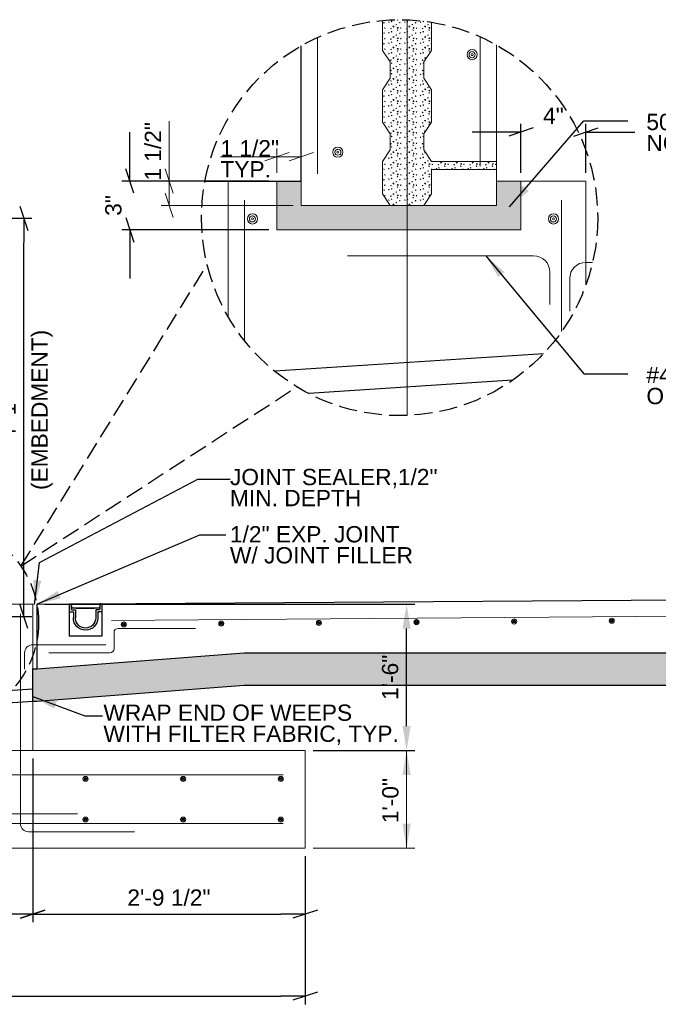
# Model space of a CAD drawing. Header units: inches. Extents: x 314 to 776, y 207 to 505.
# Tile 2 of 8: x 394 to 473, y 210 to 331. Entities that reach past the tile are written whole.
import ezdxf
from ezdxf.enums import TextEntityAlignment as Align

# ---------------------------------------------------------------- set-up
doc = ezdxf.new("R2010")
doc.units = ezdxf.units.IN
doc.header["$LTSCALE"] = 5
doc.header["$MEASUREMENT"] = 0
doc.linetypes.add('DGN Style 3', pattern=[0.621993, 0.444281, -0.177712])
for name, color, linetype, lineweight in [('G-ANNO-DIM', 1, 'Continuous', 0), ('G-ANNO-PATT', 9, 'Continuous', 20), ('G-ANNO-TEXT', 7, 'Continuous', 30), ('S-FNDN-FTNG', 48, 'Continuous', 13), ('S-REIN-RBAR', 5, 'Continuous', 13), ('S-WALL-LOAD', 3, 'Continuous', 13)]:
    doc.layers.add(name, color=color, linetype=linetype, lineweight=lineweight)
doc.styles.add("3 4 1'-0", font='arial.ttf', dxfattribs={"height": 2})
doc.dimstyles.new("3 4 1'-0", dxfattribs={"dimtxt": 2, "dimasz": 3, "dimexe": 1, "dimexo": 1, "dimgap": 1, "dimtad": 1, "dimdec": 4, "dimzin": 11, "dimdsep": 46, "dimlunit": 4, "dimtxsty": "3 4 1'-0", "dimblk": '_Oblique_0.3', "dimcen": 0.09, "dimadec": 4, "dimazin": 3, "dimtfac": 1, "dimtdec": 4, "dimtofl": 0, "dimtmove": 0, "dimatfit": 3, "dimfxl": 1, "dimfrac": 2, "dimtolj": 1, "dimtzin": 11, "dimarcsym": 0})

# ---------------------------------------------------------------- blocks, each defined once
blk = doc.blocks.new('REINFDOT')
for radius in [0.00313, 0.00187, 0.000625]:
    blk.add_circle((0, 0), radius)
blk = doc.blocks.new('REINF. DOT')
at = {"layer": 'S-REIN-RBAR', "xscale": 100, "yscale": 100, "zscale": 100, "rotation": 90.00000000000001}
blk.add_blockref('REINFDOT', (36.533, 24.589), dxfattribs=at)
blk = doc.blocks.new('REINF. DOT_1')
at = {"layer": 'S-REIN-RBAR', "extrusion": (0, 0, -1), "xscale": 100, "yscale": -100, "zscale": 100, "rotation": 89.99999999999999}
blk.add_blockref('REINFDOT', (-36.533, 24.589), dxfattribs=at)
blk = doc.blocks.new('_Oblique_0.3')
at = {"color": 0, "linetype": 'ByBlock', "lineweight": -2}
for p, q in [((0, 0), (-1, 0)), ((0.5, 0.167), (-0.5, -0.167))]:
    blk.add_line(p, q, dxfattribs=at)
blk = doc.blocks.new('*D11')
at = {"layer": 'Defpoints', "color": 0, "lineweight": 0, "transparency": 16777216}
for p in [(351.37, 228.95), (429.37, 228.95), (429.37, 210.72)]:
    blk.add_point(p, dxfattribs=at)
at = {"layer": 'G-ANNO-DIM', "color": 0, "lineweight": -2, "transparency": 16777216}
for p, q in [((351.37, 227.95), (351.37, 209.72)), ((429.37, 227.95), (429.37, 209.72)), ((354.37, 210.72), (426.37, 210.72))]:
    blk.add_line(p, q, dxfattribs=at)
at = {"layer": 'G-ANNO-DIM', "color": 0, "lineweight": -2, "transparency": 16777216, "xscale": 3, "yscale": 3, "zscale": 3, "rotation": 180}
blk.add_blockref('_Oblique_0.3', (351.37, 210.72), dxfattribs=at)
at = {"layer": 'G-ANNO-DIM', "color": 0, "lineweight": -2, "transparency": 16777216, "xscale": 3, "yscale": 3, "zscale": 3}
blk.add_blockref('_Oblique_0.3', (429.37, 210.72), dxfattribs=at)
at = {"layer": 'G-ANNO-DIM', "color": 0, "transparency": 16777216, "insert": (390.37, 212.75), "char_height": 2, "attachment_point": 5, "style": "3 4 1'-0"}
blk.add_mtext('\\A1;6\'-6"', dxfattribs=at)
blk = doc.blocks.new('*D32')
at = {"layer": 'Defpoints', "color": 0, "lineweight": 0, "transparency": 16777216}
for p in [(384.87, 306.42), (394.78, 306.42), (390.37, 257.45)]:
    blk.add_point(p, dxfattribs=at)
at = {"layer": 'G-ANNO-DIM', "color": 0, "lineweight": -2, "transparency": 16777216}
for p, q in [((385.87, 306.42), (395.78, 306.42)), ((394.78, 260.45), (394.78, 303.42)), ((391.37, 257.45), (395.78, 257.45))]:
    blk.add_line(p, q, dxfattribs=at)
at = {"layer": 'G-ANNO-DIM', "color": 0, "lineweight": -2, "transparency": 16777216, "xscale": 3, "yscale": 3, "zscale": 3}
for p, rotation in [((394.78, 306.42), 90), ((394.78, 257.45), 270)]:
    blk.add_blockref('_Oblique_0.3', p, dxfattribs=dict(at, rotation=rotation))
at = {"layer": 'G-ANNO-DIM', "color": 0, "transparency": 16777216, "insert": (392.78, 281.93), "char_height": 2, "attachment_point": 5, "rotation": 90, "style": "3 4 1'-0"}
blk.add_mtext('\\A1;4\'-1"', dxfattribs=at)
blk = doc.blocks.new('*D34')
at = {"layer": 'Defpoints', "color": 0, "lineweight": 0, "transparency": 16777216}
for p in [(372.87, 240.95), (395.87, 240.95), (395.87, 220.81)]:
    blk.add_point(p, dxfattribs=at)
at = {"layer": 'G-ANNO-DIM', "color": 0, "lineweight": -2, "transparency": 16777216}
for p, q in [((372.87, 239.95), (372.87, 219.81)), ((395.87, 239.95), (395.87, 219.81)), ((375.87, 220.81), (392.87, 220.81))]:
    blk.add_line(p, q, dxfattribs=at)
at = {"layer": 'G-ANNO-DIM', "color": 0, "lineweight": -2, "transparency": 16777216, "xscale": 3, "yscale": 3, "zscale": 3, "rotation": 180}
blk.add_blockref('_Oblique_0.3', (372.87, 220.81), dxfattribs=at)
at = {"layer": 'G-ANNO-DIM', "color": 0, "lineweight": -2, "transparency": 16777216, "xscale": 3, "yscale": 3, "zscale": 3}
blk.add_blockref('_Oblique_0.3', (395.87, 220.81), dxfattribs=at)
at = {"layer": 'G-ANNO-DIM', "color": 0, "transparency": 16777216, "insert": (384.37, 222.81), "char_height": 2, "attachment_point": 5, "style": "3 4 1'-0"}
blk.add_mtext('\\A1;1\'-11"', dxfattribs=at)
blk = doc.blocks.new('*D35')
at = {"layer": 'Defpoints', "color": 0, "lineweight": 0, "transparency": 16777216}
for p in [(395.87, 240.95), (429.37, 228.95), (429.37, 220.81)]:
    blk.add_point(p, dxfattribs=at)
at = {"layer": 'G-ANNO-DIM', "color": 0, "lineweight": -2, "transparency": 16777216}
for p, q in [((395.87, 239.95), (395.87, 219.81)), ((429.37, 227.95), (429.37, 219.81)), ((398.87, 220.81), (426.37, 220.81))]:
    blk.add_line(p, q, dxfattribs=at)
at = {"layer": 'G-ANNO-DIM', "color": 0, "lineweight": -2, "transparency": 16777216, "xscale": 3, "yscale": 3, "zscale": 3, "rotation": 180}
blk.add_blockref('_Oblique_0.3', (395.87, 220.81), dxfattribs=at)
at = {"layer": 'G-ANNO-DIM', "color": 0, "lineweight": -2, "transparency": 16777216, "xscale": 3, "yscale": 3, "zscale": 3}
blk.add_blockref('_Oblique_0.3', (429.37, 220.81), dxfattribs=at)
at = {"layer": 'G-ANNO-DIM', "color": 0, "transparency": 16777216, "insert": (412.62, 222.84), "char_height": 2, "attachment_point": 5, "style": "3 4 1'-0"}
blk.add_mtext('\\A1;2\'-9 1/2"', dxfattribs=at)
blk = doc.blocks.new('*D38')
at = {"layer": 'Defpoints', "color": 0, "lineweight": 0, "transparency": 16777216}
for p in [(463.89, 317.03), (455.89, 311), (463.89, 311, 7.04)]:
    blk.add_point(p, dxfattribs=at)
at = {"layer": 'G-ANNO-DIM', "color": 0, "lineweight": -2, "transparency": 16777216}
for p, q in [((455.89, 312), (455.89, 318.03)), ((463.89, 312), (463.89, 318.03)), ((452.89, 317.03), (449.89, 317.03)), ((466.89, 317.03), (469.89, 317.03))]:
    blk.add_line(p, q, dxfattribs=at)
at = {"layer": 'G-ANNO-DIM', "color": 0, "lineweight": -2, "transparency": 16777216, "xscale": 3, "yscale": 3, "zscale": 3}
blk.add_blockref('_Oblique_0.3', (455.89, 317.03), dxfattribs=at)
at = {"layer": 'G-ANNO-DIM', "color": 0, "lineweight": -2, "transparency": 16777216, "xscale": 3, "yscale": 3, "zscale": 3, "rotation": 180}
blk.add_blockref('_Oblique_0.3', (463.89, 317.03), dxfattribs=at)
at = {"layer": 'G-ANNO-DIM', "color": 0, "transparency": 16777216, "insert": (459.89, 319.03), "char_height": 2, "attachment_point": 5, "style": "3 4 1'-0"}
blk.add_mtext('\\A1;4"', dxfattribs=at)
blk = doc.blocks.new('*D39')
at = {"layer": 'Defpoints', "color": 0, "lineweight": 0, "transparency": 16777216}
for p in [(407.82, 311), (425.89, 311), (425.89, 305)]:
    blk.add_point(p, dxfattribs=at)
at = {"layer": 'G-ANNO-DIM', "color": 0, "lineweight": -2, "transparency": 16777216}
for p, q in [((407.82, 314), (407.82, 317)), ((424.89, 311), (406.82, 311)), ((424.89, 305), (406.82, 305)), ((407.82, 302), (407.82, 299))]:
    blk.add_line(p, q, dxfattribs=at)
at = {"layer": 'G-ANNO-DIM', "color": 0, "lineweight": -2, "transparency": 16777216, "xscale": 3, "yscale": 3, "zscale": 3}
for p, rotation in [((407.82, 311), 270), ((407.82, 305), 90)]:
    blk.add_blockref('_Oblique_0.3', p, dxfattribs=dict(at, rotation=rotation))
at = {"layer": 'G-ANNO-DIM', "color": 0, "transparency": 16777216, "insert": (405.8, 308), "char_height": 2, "attachment_point": 5, "rotation": 90, "style": "3 4 1'-0"}
blk.add_mtext('\\A1;3"', dxfattribs=at)
blk = doc.blocks.new('*D44')
at = {"layer": 'Defpoints', "color": 0, "lineweight": 0, "transparency": 16777216}
for p in [(396.37, 258.95), (441.84, 258.95), (429.37, 240.95)]:
    blk.add_point(p, dxfattribs=at)
at = {"layer": 'G-ANNO-DIM', "color": 0, "lineweight": -2, "transparency": 16777216}
for p, q in [((397.37, 258.95), (442.84, 258.95)), ((441.84, 243.95), (441.84, 255.95)), ((430.37, 240.95), (442.84, 240.95))]:
    blk.add_line(p, q, dxfattribs=at)
at = {"layer": 'G-ANNO-DIM', "color": 0, "lineweight": 0, "transparency": 16777216}
for points in [[(441.34, 255.95), (442.34, 255.95), (441.84, 258.95)], [(441.34, 243.95), (442.34, 243.95), (441.84, 240.95)]]:
    blk.add_solid(points, dxfattribs=at)
at = {"layer": 'G-ANNO-DIM', "color": 0, "transparency": 16777216, "insert": (439.82, 249.95), "char_height": 2, "attachment_point": 5, "rotation": 90, "style": "3 4 1'-0"}
blk.add_mtext('\\A1;1\'-6"', dxfattribs=at)

msp = doc.modelspace()

# ---------------------------------------------------------------- hatches: boundary and pattern name
at = {"layer": 'G-ANNO-PATT'}
h = msp.add_hatch(dxfattribs=at)
h.set_pattern_fill('CONCRETE', color=256, style=0, pattern_type=2)
h.set_pattern_definition([(140.3968, (443.90242, 315.1478), (-1.945699, 1.2878445), [0.09375, -10.00751]), (140.3968, (443.82398, 314.25124), (-1.945699, 1.2878445), [0.09375, -10.00751]), (140.3968, (442.96218, 314.97437), (-1.945699, 1.2878445), [0.09375, -10.00751]), (82.1795, (443.82398, 314.25124), (3e-07, -1.287845), [0.075, -14.22428]), (82.1795, (443.90242, 315.14781), (3e-07, -1.287845), [0.075, -14.22428]), (82.1795, (442.96218, 314.97437), (3e-07, -1.287845), [0.075, -14.22428]), (190.2326, (443.83054, 314.32599), (-13.61989195, -2.5756895), [0.079675, -21.66893]), (190.2326, (443.90898, 315.22257), (-13.61989195, -2.5756895), [0.079675, -21.66893]), (190.2326, (442.96874, 315.04913), (-13.61989195, -2.5756895), [0.079675, -21.66893]), (136.6028, (444.15005, 314.48242), (-9.7284943, 9.0149113), [0.140625, -18.60386]), (136.6028, (442.7255, 314.3167), (-9.7284943, 9.0149113), [0.140625, -18.60386]), (186.8622, (444.16731, 314.59363), (-9.7284941, -1.2878444), [0.11951, -21.4376]), (186.8622, (442.74277, 314.42791), (-9.7284941, -1.2878444), [0.11951, -21.4376]), (81.4086, (444.15005, 314.48242), (5e-07, -1.2878441), [0.1125, -12.912095]), (81.4086, (442.7255, 314.3167), (5e-07, -1.2878441), [0.1125, -12.912095]), (110.6918, (444.46156, 314.73075), (-1e-07, -1.287845), [0.09375, -5.41283]), (110.6918, (443.55512, 315.0349), (-1e-07, -1.287845), [0.09375, -5.41283]), (110.6918, (443.05185, 314.28876), (-1e-07, -1.287845), [0.09375, -5.41283]), (110.6918, (442.6487, 315.33904), (-1e-07, -1.287845), [0.09375, -5.41283]), (56.1196, (444.46156, 314.73075), (-5.837096, -9.0149113), [0.075, -13.88616]), (56.1196, (443.05185, 314.28876), (-5.837096, -9.0149113), [0.075, -13.88616]), (56.1196, (443.55512, 315.0349), (-5.837096, -9.0149113), [0.075, -13.88616]), (56.1196, (442.64869, 315.33904), (-5.837096, -9.0149113), [0.075, -13.88616]), (161.6882, (443.0938, 314.351), (-1.945698, 1.287845), [0.07967, -4.01929]), (161.6882, (444.5035, 314.79297), (-1.945698, 1.287845), [0.07967, -4.01929]), (161.6882, (443.5971, 315.0971), (-1.945698, 1.287845), [0.07967, -4.01929]), (161.6882, (442.69064, 315.40126), (-1.945698, 1.287845), [0.07967, -4.01929])])
h.paths.add_polyline_path([(438.89083, 330.75948), (438.89083, 327.06861), (439.80505, 325.65439), (439.80505, 323.65439), (438.89083, 322.24018), (438.89083, 318.24018), (439.80505, 316.82596), (439.80505, 314.82596), (438.89083, 313.41175), (438.89083, 309.41175), (439.80505, 307.99754), (441.89083, 307.99754), (443.97662, 307.99754), (444.89083, 309.41175), (444.89083, 312.41175), (452.89083, 312.41175), (452.89083, 313.41175), (450.89283, 313.41175), (444.89083, 313.41175), (443.97662, 314.82596), (443.97662, 316.82596), (444.89083, 318.24018), (444.89083, 322.24018), (443.97662, 323.65439), (443.97662, 325.65439), (444.89083, 327.06861), (444.89083, 330.53308, 0.061877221)])
h = msp.add_hatch(dxfattribs=at)
h.set_pattern_fill('CONCRETE', color=256, style=0, pattern_type=2)
h.set_pattern_definition([(140.3968, (434.73706, 307.27526), (-1.945699, 1.2878445), [0.09375, -10.00751]), (140.3968, (434.65862, 306.37869), (-1.945699, 1.2878445), [0.09375, -10.00751]), (140.3968, (433.79682, 307.10182), (-1.945699, 1.2878445), [0.09375, -10.00751]), (82.1795, (434.65862, 306.37869), (3e-07, -1.287845), [0.075, -14.22428]), (82.1795, (434.73706, 307.27526), (3e-07, -1.287845), [0.075, -14.22428]), (82.1795, (433.79682, 307.10182), (3e-07, -1.287845), [0.075, -14.22428]), (190.2326, (434.66518, 306.45344), (-13.61989195, -2.5756895), [0.079675, -21.66893]), (190.2326, (434.74362, 307.35002), (-13.61989195, -2.5756895), [0.079675, -21.66893]), (190.2326, (433.80338, 307.17658), (-13.61989195, -2.5756895), [0.079675, -21.66893]), (136.6028, (434.98469, 306.60987), (-9.7284943, 9.0149113), [0.140625, -18.60386]), (136.6028, (433.56014, 306.44415), (-9.7284943, 9.0149113), [0.140625, -18.60386]), (186.8622, (435.00195, 306.72108), (-9.7284941, -1.2878444), [0.119513, -21.4376]), (186.8622, (433.5774, 306.55536), (-9.7284941, -1.2878444), [0.119513, -21.4376]), (81.4086, (434.98469, 306.60987), (5e-07, -1.2878441), [0.1125, -12.912095]), (81.4086, (433.56014, 306.44415), (5e-07, -1.2878441), [0.1125, -12.912095]), (110.6918, (435.2962, 306.8582), (-1e-07, -1.287845), [0.09375, -5.41283]), (110.6918, (434.38976, 307.16235), (-1e-07, -1.287845), [0.09375, -5.41283]), (110.6918, (433.8865, 306.4162), (-1e-07, -1.287845), [0.09375, -5.41283]), (110.6918, (433.48332, 307.4665), (-1e-07, -1.287845), [0.09375, -5.41283]), (56.1196, (435.2962, 306.8582), (-5.837096, -9.0149113), [0.075, -13.88616]), (56.1196, (433.88649, 306.41621), (-5.837096, -9.0149113), [0.075, -13.88616]), (56.1196, (434.38976, 307.16235), (-5.837096, -9.0149113), [0.075, -13.88616]), (56.1196, (433.48332, 307.46649), (-5.837096, -9.0149113), [0.075, -13.88616]), (161.6882, (433.92845, 306.4784), (-1.945698, 1.287845), [0.079675, -4.01929]), (161.6882, (435.33816, 306.9204), (-1.945698, 1.287845), [0.07967, -4.01929]), (161.6882, (434.4317, 307.22456), (-1.945698, 1.287845), [0.079675, -4.01929]), (161.6882, (433.5253, 307.5287), (-1.945698, 1.287845), [0.079675, -4.01929])])
h.paths.add_polyline_path([(428.89083, 307.99754), (428.89083, 310.99754), (427.89083, 310.99754), (426.89083, 310.99754), (425.89083, 310.99754), (425.89083, 307.99754), (425.89083, 304.99754), (455.89083, 304.99754), (455.89083, 310.99754), (452.89083, 310.99754), (452.89083, 307.99754), (443.97662, 307.99754), (441.89083, 307.99754), (439.80505, 307.99754)])
h = msp.add_hatch(dxfattribs=at)
h.set_pattern_fill('GRAVEL', color=256, style=0, pattern_type=2)
h.set_pattern_definition([(200.55617, (503.1862, 233.99727), (-84.0002757, -32.0003155), [0.68352, -101.84494]), (4.7637, (512.2308, 233.7215), (-36.0001183, -4.00004), [1.0032, -47.16334]), (4.7637, (508.2308, 233.7215), (-36.0001183, -4.00004), [1.0032, -47.16334]), (4.7637, (504.2308, 233.7215), (-36.0001183, -4.00004), [1.0032, -47.16334]), (332.35387, (503.3866, 234.1319), (-60.0001968, 32.0003154), [0.94826, -93.87834]), (332.35387, (507.3866, 234.1319), (-60.0001968, 32.0003154), [0.94826, -93.87834]), (332.35387, (511.3866, 234.1319), (-60.0001968, 32.0003154), [0.94826, -93.87834]), (285.255, (503.1928, 234.6676), (-12.0000396, 40.0003935), [0.5824, -45.02504]), (285.255, (507.1928, 234.6676), (-12.0000396, 40.0003935), [0.5824, -45.02504]), (285.255, (511.1928, 234.6676), (-12.0000396, 40.0003935), [0.5824, -45.02504]), (213.6902, (503.7176, 235.087), (-12.00004, -4.00004), [0.59193, -13.83035]), (213.6902, (507.7177, 235.087), (-12.00004, -4.00004), [0.59196, -13.83032]), (213.6902, (503.751, 231.11), (-12.00004, -4.00004), [0.04047, -14.38181]), (213.6902, (511.7177, 235.087), (-12.00004, -4.00004), [0.592, -13.83028]), (213.6902, (507.751, 231.11), (-12.00004, -4.00004), [0.04043, -14.38185]), (213.6902, (511.751, 231.11), (-12.00004, -4.00004), [0.0404, -14.38188]), (180, (504.7773, 235.0363), (-12.00004, 4.00004), [1.04, -10.96004]), (181.73572, (508.7773, 235.0363), (-120.0003939, -4.00003934), [1.04, -131.02103]), (180, (512.7773, 235.0363), (-12.00004, 4.00004), [1.04, -10.96004]), (131.987, (513.512, 234.2615), (-24.0000785, 28.0002757), [1.07629, -52.73858]), (131.987, (509.512, 234.2615), (-24.0000785, 28.0002757), [1.07629, -52.73858]), (131.987, (505.512, 234.26155), (-24.0000785, 28.0002757), [1.07629, -52.73858]), (59.0364, (513.1367, 233.7307), (-12.00004, -16.000157), [0.5557, -22.7683]), (59.0364, (509.1367, 233.7307), (-12.00004, -16.000157), [0.5557, -22.7683]), (59.0364, (505.1367, 233.7306), (-12.00004, -16.000157), [0.5557, -22.7683]), (90, (511.177, 231.476), (-12, -4), [0.24, -3.76004]), (90, (507.177, 231.476), (-12, -4), [0.24, -3.76004]), (90, (503.177, 231.476), (-12, -4), [0.24, -3.76004]), (118.6103, (511.3387, 231.1299), (-12.0000393, 24.000236), [0.41182, -49.70845]), (118.6103, (507.3387, 231.1299), (-12.0000393, 24.000236), [0.41182, -49.70845]), (118.6103, (503.3387, 231.1299), (-12.0000393, 24.000236), [0.41182, -49.70845]), (186.91127, (504.37105, 231.22297), (-96.0003153, -12.0001185), [1.00718, -131.95943]), (186.91127, (508.37105, 231.22298), (-96.0003153, -12.0001185), [1.00718, -131.95943]), (186.91127, (512.37105, 231.22298), (-96.0003153, -12.0001185), [1.00718, -131.95943]), (236.3101, (504.7096, 231.731), (-12.0000394, -16.000158), [0.57689, -42.69007]), (236.3101, (508.7096, 231.731), (-12.0000394, -16.000158), [0.57689, -42.69007]), (236.3101, (512.7096, 231.731), (-12.0000394, -16.000158), [0.57689, -42.69007]), (354.28937, (505.12484, 233.61824), (-84.0002761, 8.000078), [0.7642, -119.83471]), (354.28937, (509.12484, 233.61824), (-84.0002761, 8.000078), [0.7642, -119.83471]), (354.28937, (513.12484, 233.61824), (-84.0002761, 8.000078), [0.7642, -119.83471]), (14.0363, (512.3469, 233.454), (-36.000118, -8.0000784), [0.82462, -48.65283]), (14.03633, (508.3469, 233.454), (-36.000118, -8.0000784), [0.82462, -48.65283]), (14.03633, (504.3469, 233.454), (-36.000118, -8.0000784), [0.82462, -48.65283]), (74.745, (512.2963, 233.2012), (-12.0000396, -40.0003935), [0.20396, -45.40349]), (74.745, (508.2963, 233.2012), (-12.0000396, -40.0003935), [0.20396, -45.40349]), (74.745, (504.2963, 233.2012), (-12.0000396, -40.0003935), [0.20396, -45.40349]), (110.5559, (510.0273, 233.2513), (-12.00004, 28.000275), [0.34176, -33.83456]), (110.5559, (506.0273, 233.2513), (-12.00004, 28.000275), [0.34176, -33.83456]), (110.5559, (502.0273, 233.2513), (-12.00004, 28.000275), [0.34176, -33.83456]), (163.1415, (511.8156, 233.79236), (-120.00039406, 36.0003543), [0.67052, -137.25752]), (163.1415, (507.8156, 233.79236), (-120.00039406, 36.0003543), [0.67052, -137.25752]), (163.1415, (503.8156, 233.79235), (-120.00039406, 36.0003543), [0.67052, -137.25752]), (113.1985, (512.0858, 233.2275), (-12.000039, 24.000236), [0.60926, -29.8541]), (113.1985, (508.0858, 233.2275), (-12.000039, 24.000236), [0.60926, -29.8541]), (113.1985, (504.0858, 233.2275), (-12.000039, 24.000236), [0.60926, -29.8541]), (246.8015, (502.5349, 233.7397), (-12.000039, -24.000236), [0.57271, -29.89065]), (246.8015, (506.5349, 233.7397), (-12.000039, -24.000236), [0.57271, -29.89065]), (246.8015, (510.5349, 233.7397), (-12.000039, -24.000236), [0.57271, -29.89065]), (200.55617, (507.1862, 233.99727), (-84.0002757, -32.0003155), [0.68352, -101.84494]), (200.55617, (511.1862, 233.99727), (-84.0002757, -32.0003155), [0.68352, -101.84494]), (196.50446, (503.87756, 232.65914), (-96.0003151, -28.0002765), [0.7088, -111.93265]), (196.50446, (507.87755, 232.65914), (-96.0003151, -28.0002765), [0.7088, -111.93265]), (196.50446, (511.87755, 232.65914), (-96.0003151, -28.0002765), [0.7088, -111.93265]), (246.8015, (504.1377, 233.2477), (-12.000039, -24.000236), [0.60926, -29.8541]), (246.8015, (508.1377, 233.2477), (-12.000039, -24.000236), [0.60926, -29.8541]), (246.8015, (512.1377, 233.2477), (-12.000039, -24.000236), [0.60926, -29.8541]), (110.5559, (510.5215, 232.7108), (-12.00004, 28.000275), [0.59464, -33.58168]), (110.5559, (506.5215, 232.7108), (-12.00004, 28.000275), [0.59464, -33.58168]), (110.5559, (502.5215, 232.7109), (-12.00004, 28.000275), [0.59464, -33.58168]), (163.49554, (511.173, 232.46707), (-96.0003151, 28.0002765), [0.7088, -111.93265]), (163.49554, (507.173, 232.46707), (-96.0003151, 28.0002765), [0.7088, -111.93265]), (163.49554, (503.173, 232.46708), (-96.0003151, 28.0002765), [0.7088, -111.93265]), (18.435, (512.0868, 232.4446), (-12.00004, 1e-08), [0.50596, -12.1432]), (18.435, (508.0868, 232.4446), (-12.00004, 1e-08), [0.50596, -12.1432]), (18.435, (504.0868, 232.4446), (-12.00004, 1e-08), [0.50596, -12.1432]), (149.0361, (512.69414, 232.0816), (-48.0001574, 28.000275), [0.69972, -69.27206]), (149.0361, (508.6941, 232.0816), (-48.0001574, 28.000275), [0.69972, -69.27206]), (149.03608, (504.6941, 232.0816), (-48.0001574, 28.000275), [0.69972, -69.27206]), (249.4441, (504.8763, 232.4749), (-12.00004, -28.000275), [0.43081, -33.74551]), (249.4441, (508.8763, 232.4749), (-12.00004, -28.000275), [0.43081, -33.74551]), (249.4441, (512.8763, 232.4749), (-12.00004, -28.000275), [0.43081, -33.74551]), (336.80127, (504.57746, 232.5999), (-36.0001184, 16.0001575), [0.30463, -91.08504]), (336.80127, (508.57746, 232.5999), (-36.0001184, 16.0001575), [0.30463, -91.08504]), (336.80127, (512.57747, 232.5999), (-36.0001184, 16.0001575), [0.30463, -91.08504]), (314.9998, (504.301, 232.1107), (-12.00004, 8.00008), [0.56568, -16.405]), (314.9998, (508.301, 232.1107), (-12.00004, 8.00008), [0.56568, -16.405]), (314.9998, (512.301, 232.1108), (-12.00004, 8.00008), [0.56568, -16.405]), (8.6157, (511.47156, 232.00494), (-24.0000791, -4.0000391), [0.80895, -132.69806]), (8.6157, (507.47155, 232.00494), (-24.0000791, -4.0000391), [0.80895, -132.69806]), (8.6157, (503.47155, 232.00494), (-24.0000791, -4.0000391), [0.80895, -132.69806]), (41.6337, (511.101, 231.6416), (-24.000079, -20.000197), [0.4252, -47.74147]), (41.6337, (507.101, 231.6416), (-24.000079, -20.000197), [0.4252, -47.74147]), (41.6337, (503.1009, 231.6416), (-24.000079, -20.000197), [0.4252, -47.74147]), (317.48937, (502.22634, 232.5901), (-36.0001184, 32.000315), [1.2458, -63.8699]), (317.48937, (506.2263, 232.5901), (-36.0001184, 32.000315), [1.2458, -63.8699]), (317.48937, (510.2263, 232.5901), (-36.0001184, 32.000315), [1.2458, -63.8699]), (4.7637, (513.2511, 232.4981), (-36.0001183, -4.00004), [0.64423, -47.5223]), (4.7637, (509.2511, 232.4981), (-36.0001183, -4.00004), [0.96333, -47.20321]), (4.7637, (505.2511, 232.4981), (-36.0001183, -4.00004), [0.96333, -47.20321]), (4.7637, (501.8931, 232.5516), (-36.0001183, -4.00004), [0.3191, -47.84745]), (59.0364, (512.7219, 231.8214), (-12.00004, -16.000157), [0.8438, -22.4802]), (59.0364, (508.7219, 231.8214), (-12.00004, -16.000157), [0.8438, -22.4802]), (59.0364, (504.7218, 231.8214), (-12.00004, -16.000157), [0.8438, -22.4802]), (108.4348, (513.1358, 234.7681), (-12.000039, 32.0003145), [0.33482, -37.61286]), (108.4348, (513.0337, 231.087), (-12.000039, 32.0003145), [0.71513, -37.23255]), (108.4348, (509.1358, 234.7681), (-12.000039, 32.0003145), [0.33483, -37.61285]), (108.4348, (509.0337, 231.087), (-12.000039, 32.0003145), [0.71512, -37.23256]), (108.4348, (505.1358, 234.768), (-12.000039, 32.0003145), [0.33484, -37.61284]), (108.4348, (505.0337, 231.087), (-12.000039, 32.0003145), [0.7151, -37.23258]), (142.1248, (513.8931, 234.1513), (-12.0000394, 8.0000793), [0.96596, -44.64132]), (142.1248, (510.0087, 234.0619), (-12.0000394, 8.0000793), [1.11212, -44.49516]), (142.12483, (506.0087, 234.0618), (-12.0000394, 8.0000793), [1.11212, -44.49516]), (142.12483, (502.0087, 234.0618), (-12.0000394, 8.0000793), [0.14614, -45.46114]), (182.72633, (502.8696, 234.14646), (-12.0000396, -4e-07), [0.84095, -83.25451]), (182.72633, (506.8696, 234.14646), (-12.0000396, -4e-07), [0.84095, -83.2545]), (182.72633, (510.8696, 234.14646), (-12.0000396, -4e-07), [0.84095, -83.2545]), (246.8015, (503.2497, 235.0232), (-12.000039, -24.000236), [0.82462, -29.63874]), (246.8015, (507.2497, 235.0231), (-12.000039, -24.000236), [0.82462, -29.63874]), (246.8015, (511.2496, 235.0231), (-12.000039, -24.000236), [0.82462, -29.63874]), (270, (503.165, 231.786), (-12, -4), [0.69942, -3.30062]), (270, (503.199, 235.087), (-12, -4), [0.14154, -3.8585]), (270, (507.165, 231.786), (-12, -4), [0.6994, -3.30064]), (270, (507.199, 235.087), (-12, -4), [0.14155, -3.8585]), (270, (511.165, 231.786), (-12, -4), [0.6994, -3.30065]), (270, (511.199, 235.087), (-12, -4), [0.14156, -3.85848]), (48.013, (513.5932, 232.8772), (-24.0000785, -28.0002757), [0.44379, -53.37108]), (48.013, (509.5932, 232.8773), (-24.0000785, -28.0002757), [0.65115, -53.16372]), (48.013, (505.5932, 232.8773), (-24.0000785, -28.0002757), [0.65115, -53.16372]), (48.013, (501.8931, 233.2045), (-24.0000785, -28.0002757), [0.2074, -53.60748]), (355.2363, (504.6678, 232.8401), (-36.0001183, 4.00004), [0.92347, -47.24307]), (355.2363, (508.6678, 232.8401), (-36.0001183, 4.00004), [0.92347, -47.24307]), (355.2363, (512.6678, 232.8401), (-36.0001183, 4.00004), [0.92347, -47.24307]), (311.987, (504.312, 233.2616), (-24.0000785, 28.0002757), [0.53814, -53.27672]), (311.987, (508.312, 233.26155), (-24.0000785, 28.0002757), [0.53814, -53.27672]), (311.987, (512.312, 233.2615), (-24.0000785, 28.0002757), [0.53814, -53.27672])])
h.paths.add_polyline_path([(395.86778, 246.98861), (396.36778, 246.98861), (421.86778, 248.94694), (660.86778, 248.94694), (684.36778, 246.98861), (684.86778, 246.98861), (684.87236, 250.98861), (684.36778, 250.98861), (660.86778, 252.94694), (421.86778, 252.94694), (396.36778, 250.98861), (395.86778, 250.98861)])

# ---------------------------------------------------------------- linework, layer by layer
at = {"layer": 'G-ANNO-DIM'}
for p, q in [((412.6529, 307.99754, 7.03937), (412.6529, 318.36503, 7.03937)), ((425.89083, 311.99754, 7.03937), (425.89083, 314.99754, 7.03937)), ((428.89083, 311.99754, 7.03937), (428.89083, 314.99754, 7.03937)), ((428.89083, 313.99754, 7.03937), (418.97803, 313.99754, 7.03937)), ((424.39083, 313.49754, 7.03937), (427.39083, 314.49754, 7.03937)), ((430.39083, 314.49754, 7.03937), (427.39083, 313.49754, 7.03937)), ((412.1529, 312.49754, 7.03937), (413.1529, 309.49754, 7.03937)), ((424.89083, 310.99754, 7.03937), (411.6529, 310.99754, 7.03937)), ((413.1529, 306.49754, 7.03937), (412.1529, 309.49754, 7.03937)), ((427.89083, 307.99754, 7.03937), (411.6529, 307.99754, 7.03937)), ((430.36778, 240.94694), (442.83793, 240.94694)), ((441.83793, 228.94694), (441.83793, 240.94694)), ((430.36778, 228.94694), (442.83793, 228.94694))]:
    msp.add_line(p, q, dxfattribs=at)
at = {"layer": 'G-ANNO-DIM', "extrusion": (0, 0, -1)}
msp.add_solid([(-441.33793, 237.94694), (-441.83793, 240.94694), (-442.33793, 237.94694)], dxfattribs=at)
at = {"layer": 'G-ANNO-DIM'}
msp.add_solid([(442.33793, 231.94694), (441.83793, 228.94694), (441.33793, 231.94694)], dxfattribs=at)
at = {"layer": 'G-ANNO-PATT', "elevation": 7.03937, "flags": 128}
msp.add_lwpolyline([(438.89083, 330.75948), (438.89083, 327.06861), (439.80505, 325.65439), (439.80505, 323.65439), (438.89083, 322.24018), (438.89083, 318.24018), (439.80505, 316.82596), (439.80505, 314.82596), (438.89083, 313.41175), (438.89083, 309.41175), (439.80505, 307.99754), (441.89083, 307.99754), (443.97662, 307.99754), (444.89083, 309.41175), (444.89083, 312.41175), (452.89083, 312.41175), (452.89083, 313.41175), (450.89283, 313.41175), (444.89083, 313.41175), (443.97662, 314.82596), (443.97662, 316.82596), (444.89083, 318.24018), (444.89083, 322.24018), (443.97662, 323.65439), (443.97662, 325.65439), (444.89083, 327.06861), (444.89083, 330.53308)], dxfattribs=at)
at = {"layer": 'G-ANNO-PATT', "elevation": 2.81575, "flags": 128}
msp.add_lwpolyline([(428.89083, 307.99754), (428.89083, 310.99754), (427.89083, 310.99754), (426.89083, 310.99754), (425.89083, 310.99754), (425.89083, 307.99754), (425.89083, 304.99754), (455.89083, 304.99754), (455.89083, 310.99754), (452.89083, 310.99754), (452.89083, 307.99754), (443.97662, 307.99754), (441.89083, 307.99754), (439.80505, 307.99754), (428.89083, 307.99754)], close=True, dxfattribs=at)
at = {"layer": 'G-ANNO-PATT', "flags": 128}
msp.add_lwpolyline([(395.86778, 246.98861), (396.36778, 246.98861), (421.86778, 248.94694), (660.86778, 248.94694), (684.36778, 246.98861), (684.86778, 246.98861), (684.87236, 250.98861), (684.36778, 250.98861), (660.86778, 252.94694), (421.86778, 252.94694), (396.36778, 250.98861), (395.86778, 250.98861), (395.86778, 246.98861)], close=True, dxfattribs=at)
at = {"layer": 'G-ANNO-TEXT', "linetype": 'DGN Style 3'}
for q in [(417.32383, 300.71754), (428.33952, 285.6833)]:
    msp.add_line((394.4195, 263.63269), q, dxfattribs=at)
at = {"layer": 'G-ANNO-TEXT'}
for p, q in [((458.65798, 289.75, 7.03937), (425.62621, 287.59575, 7.03937)), ((454.86454, 286.4922, 7.03937), (429.81065, 284.85825, 7.03937)), ((396.36778, 258.94694), (539.36778, 259.94694)), ((396.36778, 258.94694), (396.36778, 250.98861)), ((400.36778, 258.94694), (400.36778, 255.00694)), ((400.36778, 258.06694), (400.36778, 257.75694)), ((400.42778, 259.00694), (400.55778, 259.00694)), ((400.42778, 258.00694), (400.80528, 258.00694)), ((400.61778, 258.94694), (400.61778, 258.31694)), ((404.11778, 258.94694), (400.61778, 258.94694)), ((400.61778, 258.90625), (400.63434, 258.66947)), ((400.63434, 258.66947), (400.64664, 258.49361)), ((404.07708, 258.94694), (400.65848, 258.94694)), ((400.67778, 258.25694), (401.11778, 258.25694)), ((400.75707, 258.45857), (400.68694, 258.45857)), ((404.04863, 258.45857), (400.68694, 258.45857)), ((400.74395, 258.98764), (400.76543, 258.98764)), ((401.11778, 258.25694), (401.11778, 257.25694)), ((401.23015, 258.94694), (401.14823, 258.94694)), ((401.20903, 258.45857), (403.46662, 258.45857)), ((402.2048, 258.94694), (402.12288, 258.94694)), ((402.52979, 258.94694), (402.61172, 258.94694)), ((402.61178, 258.94603), (402.52985, 258.94603)), ((402.93677, 258.94694), (403.01869, 258.94694)), ((403.34375, 258.94694), (403.42567, 258.94694)), ((403.61778, 258.25694), (403.61778, 257.25694)), ((404.05778, 258.25694), (403.61778, 258.25694)), ((403.9317, 258.98764), (403.91022, 258.98764)), ((404.04863, 258.45857), (403.91858, 258.45857)), ((404.30778, 258.00694), (403.93028, 258.00694)), ((404.11778, 258.90625), (404.08893, 258.49361)), ((404.11778, 258.94694), (404.11778, 258.31694)), ((404.30778, 259.00694), (404.17778, 259.00694)), ((404.36778, 258.94694), (404.36778, 255.00694)), ((404.36778, 258.06694), (404.36778, 257.75694)), ((400.36778, 257.75694), (400.36778, 257.25694)), ((400.86778, 257.94444), (400.86778, 257.25694)), ((403.86778, 257.94444), (403.86778, 257.25694)), ((404.36778, 255.00694), (400.36778, 255.00694)), ((395.86778, 248.49381), (372.86778, 246.99381)), ((395.86778, 246.98861), (372.86778, 245.48861))]:
    msp.add_line(p, q, dxfattribs=at)
at = {"layer": 'G-ANNO-TEXT', "elevation": 7.03937, "flags": 128}
msp.add_lwpolyline([(417.04732, 310.99754), (417.89083, 310.99754), (426.89083, 310.99754), (428.89083, 310.99754), (428.89083, 316.93654), (428.89083, 327.63674)], dxfattribs=at)
at = {"layer": 'G-ANNO-TEXT', "flags": 128}
msp.add_lwpolyline([(395.86778, 250.98861), (396.36778, 250.98861), (421.86778, 252.94694), (660.86778, 252.94694), (684.36778, 250.98861), (684.87236, 250.98861), (684.86778, 246.98861), (684.36778, 246.98861), (660.86778, 248.94694), (421.86778, 248.94694), (396.36778, 246.98861), (395.86778, 246.98861), (395.86778, 250.98861)], close=True, dxfattribs=at)
at = {"layer": 'G-ANNO-TEXT', "linetype": 'DGN Style 3'}
for centre, radius in [((440.97962, 306.49754, 7.03937), 24.35169), ((384.41218, 256.69694), 12.17584)]:
    msp.add_circle(centre, radius, dxfattribs=at)
at = {"layer": 'G-ANNO-TEXT', "extrusion": (0, 0, -1)}
for centre, radius, start, end in [((-400.42778, 258.94694), 0.06, 0, 90), ((-400.42778, 258.06694), 0.06, 270, 0), ((-400.55778, 258.94694), 0.06, 90, 180), ((-400.65848, 258.90625), 0.0407, 0, 90), ((-400.67778, 258.31694), 0.06, 270, 0), ((-400.68694, 258.49927), 0.0407, 270, 0), ((-400.65294, 259.00799), 0.06105, 221.8103149, 270), ((-400.74395, 258.92659), 0.06105, 41.8103149, 90), ((-400.76543, 258.92659), 0.06105, 90, 138.1896851), ((-400.80528, 257.94444), 0.0625, 90, 180), ((-400.85643, 259.00799), 0.06105, 270, 318.1896851), ((-403.81921, 259.00799), 0.06105, 221.8103149, 270), ((-403.91022, 258.92659), 0.06105, 41.8103149, 90), ((-403.93028, 257.94444), 0.0625, 0, 90), ((-403.9317, 258.92659), 0.06105, 90, 138.1896851), ((-404.0227, 259.00799), 0.06105, 270, 318.1896851), ((-404.04863, 258.49927), 0.0407, 180, 270), ((-404.05778, 258.31694), 0.06, 180, 270), ((-404.07708, 258.90625), 0.0407, 90, 180), ((-404.17778, 258.94694), 0.06, 0, 90), ((-404.30778, 258.94694), 0.06, 90, 180), ((-404.30778, 258.06694), 0.06, 180, 270), ((-402.36778, 257.25694), 1.5, 180, 0), ((-402.36778, 257.25694), 1.25, 180, 0)]:
    msp.add_arc(centre, radius, start, end, dxfattribs=at)
at = {"layer": 'G-ANNO-TEXT'}
msp.add_solid([(396.09133, 258.89901), (396.94495, 261.81814), (395.95207, 261.9372)], dxfattribs=at)
at = {"layer": 'S-FNDN-FTNG'}
msp.add_line((455.89083, 310.99754), (455.89083, 304.99754), dxfattribs=at)
at = {"layer": 'S-FNDN-FTNG', "elevation": 7.03937, "flags": 128}
for points in [[(427.89083, 310.99754), (419.89083, 310.99754), (419.89083, 294.32101)], [(455.89083, 310.99754), (463.89083, 310.99754), (463.89083, 298.24642)]]:
    msp.add_lwpolyline(points, dxfattribs=at)
at = {"layer": 'S-FNDN-FTNG', "flags": 128}
for points in [[(455.89083, 304.99754), (425.89083, 304.99754), (425.89083, 310.99754)], [(391.86778, 258.94694), (395.86778, 258.94694), (395.86778, 240.94694)]]:
    msp.add_lwpolyline(points, dxfattribs=at)
at = {"layer": 'S-FNDN-FTNG'}
msp.add_3dface([(351.36778, 228.94694), (429.36778, 228.94694), (429.36778, 240.94694), (351.36778, 240.94694)], dxfattribs=at)
at = {"layer": 'S-REIN-RBAR'}
for p, q in [((441.89083, 330.83217, 7.03937), (441.89083, 282.1629, 7.03937)), ((430.89083, 311.87154, 7.03937), (430.89083, 328.66105, 7.03937)), ((450.89283, 312.82875, 7.03937), (450.89283, 328.74013, 7.03937)), ((421.89083, 291.37726, 7.03937), (421.89083, 308.64791, 7.03937)), ((460.89083, 292.47797, 7.03937), (460.89083, 308.64791, 7.03937)), ((457.44847, 301.80645, 7.03937), (434.55529, 301.80645, 7.03937)), ((463.89083, 300.99754, 7.03937), (464.70207, 300.99754, 7.03937)), ((459.44847, 295.80645, 7.03937), (459.44847, 299.80645, 7.03937)), ((461.89083, 294.99754, 7.03937), (461.89083, 298.99754, 7.03937)), ((394.36778, 231.94694), (394.36778, 257.77213)), ((405.55117, 256.94694), (539.36778, 257.94694)), ((415.86778, 255.95928), (406.36778, 255.95928)), ((405.86778, 255.45928), (405.86778, 253.45928)), ((395.86778, 253.94694), (404.86778, 253.94694)), ((394.36778, 250.94694), (394.36778, 252.94694)), ((394.86778, 250.94694), (394.86778, 252.94694)), ((405.36778, 252.95928), (397.86778, 252.95928)), ((354.06706, 237.94694), (426.68335, 237.94694)), ((401.36778, 233.1727), (385.86778, 233.1727)), ((354.06706, 231.94694), (426.68335, 231.94694)), ((408.36778, 230.94694), (395.36778, 230.94694))]:
    msp.add_line(p, q, dxfattribs=at)
for centre, radius, start, end in [((457.44847, 299.80645, 7.03937), 2, 0, 90), ((406.36778, 255.45928), 0.5, 90, 180), ((405.36778, 253.45928), 0.5, 270, 0)]:
    msp.add_arc(centre, radius, start, end, dxfattribs=at)
at = {"layer": 'S-REIN-RBAR', "extrusion": (0, 0, -1)}
for centre, radius, start, end in [((-463.89083, 298.99754, -7.03937), 2, 0, 90), ((-395.86778, 252.94694), 1, 0, 90), ((-395.36778, 231.94694), 1, 270, 0)]:
    msp.add_arc(centre, radius, start, end, dxfattribs=at)
at = {"layer": 'S-WALL-LOAD'}
for p, q in [((428.89083, 307.99754), (428.89083, 327.63674)), ((452.89083, 307.99754, 7.03937), (452.89083, 327.7373, 7.03937)), ((455.89083, 310.99754), (452.89083, 310.99754)), ((452.89083, 307.99754), (428.89083, 307.99754))]:
    msp.add_line(p, q, dxfattribs=at)

# ---------------------------------------------------------------- block references
at = {"layer": 'S-REIN-RBAR', "xscale": 2, "yscale": 2, "zscale": 2, "rotation": 180}
for p in [(522.95964, 375.7279, 7.03937), (532.95764, 355.51911, 7.03937)]:
    msp.add_blockref('REINF. DOT', p, dxfattribs=at)
at = {"layer": 'S-REIN-RBAR', "extrusion": (0, 0, -1), "xscale": 2, "yscale": 2, "zscale": 2, "rotation": 180}
for p in [(-360.32402, 363.7279, -7.03937), (-349.82402, 355.51911, -7.03937)]:
    msp.add_blockref('REINF. DOT_1', p, dxfattribs=at)
at = {"layer": 'S-REIN-RBAR', "extrusion": (0, 0, -1)}
for p, rotation in [((-382.34431, 280.87138), 179.5746737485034), ((-394.34398, 280.96046), 179.5746737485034), ((-406.34364, 281.04953), 179.5746737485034), ((-418.34331, 281.13861), 179.5746737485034), ((-430.34298, 281.22769), 179.5746737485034), ((-370.34464, 280.7823), 179.5746737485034), ((-365.83438, 262.03637), 180), ((-377.83438, 262.03637), 180), ((-389.83438, 262.03637), 180)]:
    msp.add_blockref('REINF. DOT_1', p, dxfattribs=dict(at, rotation=rotation))
at = {"layer": 'S-REIN-RBAR'}
for p in [(365.83438, 207.85751), (377.83438, 207.85751), (389.83438, 207.85751)]:
    msp.add_blockref('REINF. DOT', p, dxfattribs=at)

# ---------------------------------------------------------------- texts
at = {"layer": 'G-ANNO-DIM', "color": 7, "linetype": 'Continuous', "style": "3 4 1'-0"}
for s, p in [('1 1/2"', (410.6529, 314.65066, 7.03937)), ('1\'-0"', (439.83793, 234.78527))]:
    msp.add_text(s, height=2, rotation=90, dxfattribs=at).set_placement(p, align=Align.MIDDLE_CENTER)
at = {"layer": 'G-ANNO-DIM', "color": 7, "linetype": 'Continuous', "insert": (418.95305, 313.74133, 7.03937), "char_height": 2, "attachment_point": 4, "line_spacing_factor": 0.776524, "style": "3 4 1'-0"}
msp.add_mtext('1 1/2"\\PTYP.', dxfattribs=at)
at = {"layer": 'G-ANNO-TEXT', "color": 7, "char_height": 2, "attachment_point": 1, "line_spacing_factor": 0.776524, "style": "3 4 1'-0"}
for s, insert in [('5000 PSI HIGH STRENGTH,\\PNON-SHRINK GROUT', (471.31924, 319.26969)), ('#4 BAR AT 5\'-0" O.C. BRAZED\\POR WELDED TO REINF.', (471.31924, 288.14356)), ('JOINT SEALER,1/2" \\PMIN. DEPTH', (420.12386, 275.58941)), ('1/2" EXP. JOINT\\PW/ JOINT FILLER', (420.12386, 268.54999)), ('WRAP END OF WEEPS\\PWITH FILTER FABRIC, TYP.', (404.56565, 246.59936))]:
    msp.add_mtext(s, dxfattribs=dict(at, insert=insert))
at = {"layer": 'G-ANNO-TEXT', "color": 7, "insert": (395.71387, 272.99343), "char_height": 2, "attachment_point": 1, "rotation": 90, "line_spacing_factor": 0.6, "style": "3 4 1'-0"}
msp.add_mtext('(EMBEDMENT)', dxfattribs=at)

# ---------------------------------------------------------------- dimensions: what is measured, and where the dimension line sits
at = {"layer": 'G-ANNO-DIM'}
dim = msp.add_linear_dim(base=(463.89083, 317.02892), p1=(455.89083, 310.99754), p2=(463.89083, 310.99754, 7.03937), text='4"', dimstyle="3 4 1'-0", dxfattribs=at)
dim.commit()
dim.dimension.update_dxf_attribs({"geometry": '*D38', "text_midpoint": (459.89083, 319.02892)})
dim = msp.add_linear_dim(base=(407.82405, 310.99754, 7.03937), p1=(425.89083, 304.99754, 7.03937), p2=(425.89083, 310.99754, 7.03937), angle=90, text='3"', dimstyle="3 4 1'-0", dxfattribs=at)
dim.commit()
dim.dimension.update_dxf_attribs({"geometry": '*D39', "text_midpoint": (405.80222, 307.99754, 7.03937)})
for base, p1, p2, picture, middle in [((394.7803, 306.41751), (390.36778, 257.44694), (384.86778, 306.41751), '*D32', (392.77621, 281.93222)), ((441.83793, 258.94694), (429.36778, 240.94694), (396.36778, 258.94694), '*D44', (439.81679, 249.94694))]:
    dim = msp.add_linear_dim(base=base, p1=p1, p2=p2, angle=90, dimstyle="3 4 1'-0", dxfattribs=at)
    dim.commit()
    dim.dimension.update_dxf_attribs({"geometry": picture, "text_midpoint": middle})
for base, p1, p2, picture, middle in [((395.86778, 220.809), (372.86778, 240.94694), (395.86778, 240.94694), '*D34', (384.36778, 222.81309)), ((429.36778, 220.809), (395.86778, 240.94694), (429.36778, 228.94694), '*D35', (412.61778, 222.8431)), ((429.36778, 210.72487), (351.36778, 228.94694), (429.36778, 228.94694), '*D11', (390.36778, 212.74601))]:
    dim = msp.add_linear_dim(base=base, p1=p1, p2=p2, dimstyle="3 4 1'-0", dxfattribs=at)
    dim.commit()
    dim.dimension.update_dxf_attribs({"geometry": picture, "text_midpoint": middle})

# ---------------------------------------------------------------- leaders
at = {"layer": 'G-ANNO-TEXT'}
for points in [[(454.49997, 307.82562), (463.63092, 318.39248), (469.04344, 318.39248)], [(451.5678, 301.80645), (463.63092, 287.26635), (469.04344, 287.26635)], [(396.09133, 258.89901), (396.7129, 264.08255), (416.18341, 274.33778), (420.13053, 274.33778)], [(396.36778, 258.94694), (416.41073, 267.4923), (419.60326, 267.4923)], [(395.86778, 247.57499), (402.29386, 245.22972), (404.45523, 245.22972)]]:
    msp.add_leader(points, dimstyle="3 4 1'-0", override={"dimgap": 2}, dxfattribs=at)

doc.saveas('drawing.dxf')
